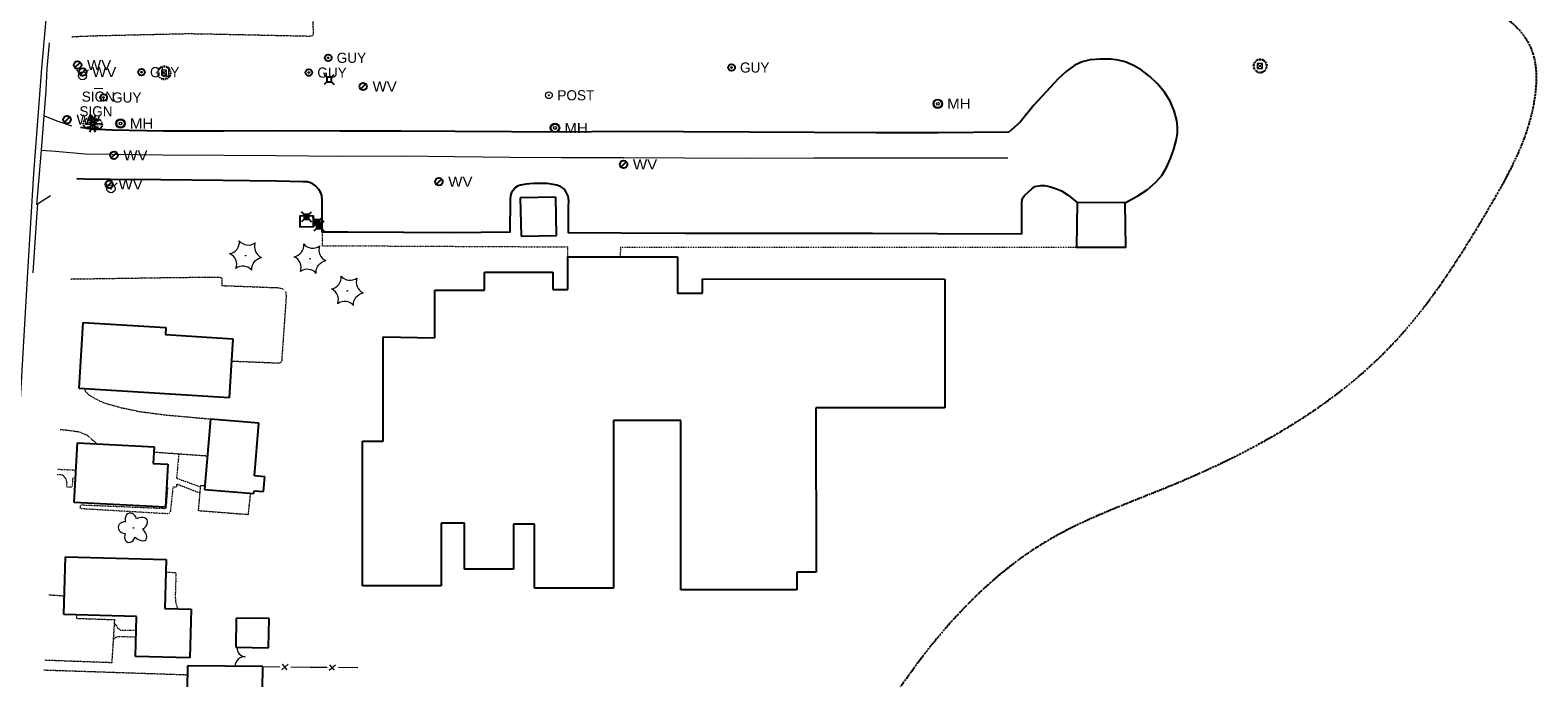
# Model space of a CAD drawing. Extents: x 386588 to 390135, y 96998 to 113606.
# Tile 34 of 93: x 387888 to 388602, y 99596 to 99903. Entities that reach past the tile are written whole.
import ezdxf
from ezdxf.enums import TextEntityAlignment as Align

# ---------------------------------------------------------------- set-up
doc = ezdxf.new("R2010")
doc.units = 0
doc.header["$MEASUREMENT"] = 0
for name, pattern in [('Echnl', [0.4, 0.145, -0.02, 0.01, -0.02, 0.01, -0.02, 0.01, -0.02, 0.145]), ('Wisdot1', [0.0625, 0.03125, -0.03125]), ('Wisdot2', [0.125, 0.0625, -0.0625]), ('Wisdot3', [0.1875, 0.125, -0.0625]), ('Wisdot5', [0.1, 0.05, -0.05])]:
    doc.linetypes.add(name, pattern=pattern)
for name, color, linetype, lineweight in [('E_BLD', 241, 'Continuous', 25), ('E_DWY', 2, 'Wisdot3', 15), ('E_LAND_Vegetation', 3, 'Continuous', 15), ('E_LTG', 21, 'Continuous', 25), ('E_LTG_Footing', 2, 'Wisdot1', 30), ('E_MISCPROP', 30, 'Continuous', 15), ('E_MISCPROP_Railing', 30, 'Continuous', 15), ('E_PATH_Sidewalk', 2, 'Wisdot5', 15), ('E_RDWY_AsphConc', 200, 'Continuous', 25), ('E_SGN', 21, 'Continuous', 15), ('E_UTL_AG_Bold', 30, 'Continuous', 25), ('E_UTL_E', 1, 'Continuous', 15), ('E_UTL_EGuyWire', 200, 'Continuous', 25), ('E_UTL_MH', 30, 'Continuous', 15), ('E_UTL_W', 5, 'Continuous', 25), ('E_UTL_WHydrant', 4, 'Continuous', 15), ('E_WTR_Edge', 4, 'Echnl', 25), ('P_EC_Misc', 4, 'Wisdot2', 25)]:
    doc.layers.add(name, color=color, linetype=linetype, lineweight=lineweight)
doc.layers.add('P2S1_Complete', color=7, linetype='Continuous', lineweight=15, transparency=0.9)
doc.styles.add('Style-dot_font5', font='dot_font5.shx')

# ---------------------------------------------------------------- blocks, each defined once
blk = doc.blocks.new('HYD')
at = {"layer": 'E_UTL_WHydrant'}
for p, q in [((-3.8, 3.8), (-8.3, 8.3)), ((3.8, 3.8), (8.3, 8.3))]:
    blk.add_line(p, q, dxfattribs=at)
for radius in [5.48, 0.42]:
    blk.add_circle((0, 0), radius, dxfattribs=at)
blk = doc.blocks.new('MH')
at = {"layer": 'E_UTL_MH'}
for radius in [5, 4, 1.5]:
    blk.add_circle((0, 0), radius, dxfattribs=at)
at = {"layer": 'E_UTL_MH', "style": 'Style-dot_font5', "width": 1.111111}
blk.add_text('MH', height=10.8, dxfattribs=at).set_placement((10, 0), align=Align.MIDDLE_LEFT)
blk = doc.blocks.new('CTRE')
at = {"layer": 'E_LAND_Vegetation'}
blk.add_circle((0, 0), 0.223, dxfattribs=at)
for centre, start, end in [((-12, 9), 280.2067, 5.9716), ((-13.8, -5.9), 340.2113, 65.9762), ((1.8, 14.9), 220.2113, 305.9762), ((13.8, 5.9), 160.2113, 245.9762), ((-1.8, -14.9), 40.2113, 125.9762)]:
    blk.add_arc(centre, 7.87, start, end, dxfattribs=at)
at = {"layer": 'E_LAND_Vegetation', "extrusion": (0, 0, -1)}
blk.add_arc((-12, -9), 7.87, 354.0728, 79.7489, dxfattribs=at)
blk = doc.blocks.new('DTRE')
at = {"layer": 'E_LAND_Vegetation'}
blk.add_circle((-0.2, 0), 0.183, dxfattribs=at)
for centre, major_axis, ratio in [((-1.9, 5.3), (1.36, -4.98), 0.782863), ((-5.9, 0.2), (4.93, -0.12), 0.832022), ((4.1, 2.7), (-5.27, -2.93), 0.691916), ((-2.5, -5.2), (1.8, 4.86), 0.716896), ((3.5, -3.7), (-5.01, 4.58), 0.560249)]:
    blk.add_ellipse(centre, major_axis=major_axis, ratio=ratio, start_param=1.570796, end_param=4.712389, dxfattribs=at)
blk = doc.blocks.new('WV')
at = {"layer": 'E_UTL_W'}
blk.add_line((-2.8, -2.8), (2.8, 2.8), dxfattribs=at)
blk.add_circle((0, 0), 4, dxfattribs=at)
at = {"layer": 'E_UTL_W', "style": 'Style-dot_font5', "width": 1.111111}
blk.add_text('WV', height=10.8, dxfattribs=at).set_placement((10, 0), align=Align.MIDDLE_LEFT)
blk = doc.blocks.new('SIGN')
at = {"layer": 'E_SGN', "lineweight": 13, "style": 'Style-dot_font5'}
blk.add_text('SIGN', height=12, dxfattribs=at).set_placement((0, 0), align=Align.MIDDLE_CENTER)
blk = doc.blocks.new('GUY')
at = {"layer": 'E_UTL_EGuyWire'}
for radius in [4, 0.5]:
    blk.add_circle((0, 0), radius, dxfattribs=at)
at = {"layer": 'E_UTL_EGuyWire', "style": 'Style-dot_font5'}
blk.add_text('GUY', height=12, dxfattribs=at).set_placement((10, 0), align=Align.MIDDLE_LEFT)
blk = doc.blocks.new('LPOL')
at = {"layer": 'E_LTG'}
for p, q in [((-4, 0), (-1.5, 0)), ((-0.8, 1.3), (-2, 3.5)), ((0.8, 1.3), (2, 3.5)), ((1.5, 0), (4, 0)), ((-2, -3.5), (-0.8, -1.3)), ((2, -3.5), (0.8, -1.3))]:
    blk.add_line(p, q, dxfattribs=at)
for radius in [1.5, 1.5, 1.5, 0.125]:
    blk.add_circle((0, 0), radius, dxfattribs=at)
blk = doc.blocks.new('TWR')
at = {"layer": 'E_MISCPROP'}
for p, q in [((-12.5, 12.5), (12.5, -12.5)), ((-12.5, -12.5), (12.5, 12.5))]:
    blk.add_line(p, q, dxfattribs=at)
at = {"layer": 'E_MISCPROP', "flags": 128}
blk.add_lwpolyline([(-12.5, -12.5), (12.5, -12.5), (12.5, 12.5), (-12.5, 12.5)], close=True, dxfattribs=at)
blk = doc.blocks.new('*U551', base_point=(387951.63, 99880.53, 1608.35))
at = {"layer": 'E_MISCPROP', "xscale": 0.096, "yscale": 0.096, "zscale": 0.096}
blk.add_blockref('TWR', (387951.63, 99880.53, 1608.35), dxfattribs=at)
blk = doc.blocks.new('*U550', base_point=(387940.96, 99883.27, 1607.27))
at = {"layer": 'E_UTL_EGuyWire', "xscale": 0.2, "yscale": 0.2, "zscale": 0.2}
blk.add_blockref('GUY', (387940.96, 99883.27, 1607.27), dxfattribs=at)
blk = doc.blocks.new('*U552', base_point=(387923, 99871.3, 1606.08))
at = {"layer": 'E_UTL_EGuyWire', "xscale": 0.2, "yscale": 0.2, "zscale": 0.2}
blk.add_blockref('GUY', (387923, 99871.3, 1606.08), dxfattribs=at)
blk = doc.blocks.new('*U554', base_point=(387905.69, 99860.81, 1605.14))
at = {"layer": 'E_UTL_W', "xscale": 0.2222222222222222, "yscale": 0.2222222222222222, "zscale": 0.2222222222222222}
blk.add_blockref('WV', (387905.69, 99860.81, 1605.14), dxfattribs=at)
blk = doc.blocks.new('PED')
at = {"layer": 'E_UTL_AG_Bold'}
for p, q in [((-2.5, 2.5), (-5.3, 5.3)), ((2.5, 2.5), (5.3, 5.3)), ((-2.5, -2.5), (-5.3, -5.3)), ((2.5, -2.5), (5.3, -5.3))]:
    blk.add_line(p, q, dxfattribs=at)
at = {"layer": 'E_UTL_AG_Bold', "flags": 128}
blk.add_lwpolyline([(-2.5, -2.5), (2.5, -2.5), (2.5, 2.5), (-2.5, 2.5)], close=True, dxfattribs=at)
blk = doc.blocks.new('*U558', base_point=(388029.82, 99879.85, 1608.07))
at = {"layer": 'E_UTL_AG_Bold', "xscale": 0.2251829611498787, "yscale": 0.2251829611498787, "zscale": 0.2251829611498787}
blk.add_blockref('PED', (388029.82, 99879.85, 1608.07), dxfattribs=at)
blk = doc.blocks.new('*U561', base_point=(388029.38, 99890.07, 1607.4))
at = {"layer": 'E_UTL_EGuyWire', "xscale": 0.2, "yscale": 0.2, "zscale": 0.2}
blk.add_blockref('GUY', (388029.38, 99890.07, 1607.4), dxfattribs=at)
blk = doc.blocks.new('*U560', base_point=(388020.2, 99883.08, 1607.25))
at = {"layer": 'E_UTL_EGuyWire', "xscale": 0.2, "yscale": 0.2, "zscale": 0.2}
blk.add_blockref('GUY', (388020.2, 99883.08, 1607.25), dxfattribs=at)
blk = doc.blocks.new('*U557', base_point=(388024.98, 99810.43, 1606.93))
at = {"layer": 'E_UTL_E', "xscale": 0.2251829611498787, "yscale": 0.2251829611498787, "zscale": 0.2251829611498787}
blk.add_blockref('PED', (388024.98, 99810.43, 1606.93), dxfattribs=at)
blk = doc.blocks.new('*U555', base_point=(388019.03, 99814.68, 1608.34))
at = {"layer": 'E_UTL_E', "xscale": 0.2251829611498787, "yscale": 0.2251829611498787, "zscale": 0.2251829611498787}
blk.add_blockref('PED', (388019.03, 99814.68, 1608.34), dxfattribs=at)
blk = doc.blocks.new('*U556', base_point=(388024.24, 99812.18, 1608.89))
at = {"layer": 'E_UTL_AG_Bold', "xscale": 0.2251829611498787, "yscale": 0.2251829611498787, "zscale": 0.2251829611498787}
blk.add_blockref('PED', (388024.24, 99812.18, 1608.89), dxfattribs=at)
blk = doc.blocks.new('*U564', base_point=(388024.98, 99810.43, 1606.93))
at = {"layer": 'E_UTL_E', "xscale": 0.2251829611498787, "yscale": 0.2251829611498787, "zscale": 0.2251829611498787}
blk.add_blockref('PED', (388024.98, 99810.43, 1606.93), dxfattribs=at)
blk = doc.blocks.new('*U562', base_point=(388019.03, 99814.68, 1608.34))
at = {"layer": 'E_UTL_E', "xscale": 0.2251829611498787, "yscale": 0.2251829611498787, "zscale": 0.2251829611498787}
blk.add_blockref('PED', (388019.03, 99814.68, 1608.34), dxfattribs=at)
blk = doc.blocks.new('*U563', base_point=(388024.24, 99812.18, 1608.89))
at = {"layer": 'E_UTL_AG_Bold', "xscale": 0.2251829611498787, "yscale": 0.2251829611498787, "zscale": 0.2251829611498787}
blk.add_blockref('PED', (388024.24, 99812.18, 1608.89), dxfattribs=at)
blk = doc.blocks.new('POST')
at = {"layer": 'E_MISCPROP'}
for radius in [4, 0.5]:
    blk.add_circle((0, 0), radius, dxfattribs=at)
at = {"layer": 'E_MISCPROP', "style": 'Style-dot_font5'}
blk.add_text('POST', height=12, dxfattribs=at).set_placement((10, 0), align=Align.MIDDLE_LEFT)
blk = doc.blocks.new('*U565', base_point=(388133.86, 99872.33, 1608.54))
at = {"layer": 'E_MISCPROP', "xscale": 0.1999999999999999, "yscale": 0.1999999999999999, "zscale": 0.1999999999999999}
blk.add_blockref('POST', (388133.86, 99872.33, 1608.54), dxfattribs=at)
blk = doc.blocks.new('*U566', base_point=(388468.79, 99886.13, 1605.19))
at = {"layer": 'E_MISCPROP', "xscale": 0.096, "yscale": 0.096, "zscale": 0.096}
blk.add_blockref('TWR', (388468.79, 99886.13, 1605.19), dxfattribs=at)

msp = doc.modelspace()

# ---------------------------------------------------------------- linework, layer by layer
at = {"layer": 'E_BLD'}
for p, q in [((388137.1, 99824.1), (388120.3, 99823.79)), ((388120.3, 99823.79), (388120.64, 99805.61)), ((388120.3, 99823.79), (388120.3, 99823.79)), ((388137.44, 99805.93), (388137.1, 99824.1)), ((388120.64, 99805.61), (388137.44, 99805.93)), ((388120.64, 99805.61), (388120.64, 99805.61)), ((388137.44, 99805.93), (388137.44, 99805.93)), ((388142.82, 99780.33), (388142.82, 99795.85)), ((388142.82, 99795.85), (388194.75, 99795.85)), ((388194.75, 99795.85), (388194.75, 99778.64)), ((388103.3, 99780.05), (388103.3, 99788.52)), ((388103.3, 99788.52), (388135.76, 99788.52)), ((388135.76, 99788.52), (388135.76, 99780.33)), ((388079.87, 99757.48), (388079.87, 99780.05)), ((388079.87, 99780.05), (388103.3, 99780.05)), ((388135.76, 99780.33), (388142.82, 99780.33)), ((388206.61, 99778.64), (388206.61, 99785.41)), ((388206.61, 99785.41), (388321.28, 99785.33)), ((388321.28, 99785.33), (388321.28, 99724.36)), ((388194.75, 99778.64), (388206.61, 99778.64)), ((387911.37, 99733.48), (387913.3, 99764.74)), ((387913.3, 99764.74), (387913.3, 99764.74)), ((387913.3, 99764.74), (387952.49, 99762.32)), ((387952.49, 99762.32), (387952.29, 99759.05)), ((387952.29, 99759.05), (387984.18, 99757.08)), ((387952.49, 99762.32), (387952.49, 99762.32)), ((388055.45, 99758.01), (388079.87, 99757.48)), ((388055.45, 99708.51), (388055.45, 99758.01)), ((387984.18, 99757.08), (387982.45, 99729.09)), ((387984.18, 99757.08), (387984.18, 99757.08)), ((387982.45, 99729.09), (387911.37, 99733.48)), ((387982.45, 99729.09), (387982.45, 99729.09)), ((388321.28, 99724.36), (388260.28, 99724.36)), ((388260.28, 99724.36), (388260.34, 99646.56)), ((387973.54, 99718.95), (387970.78, 99685.73)), ((387973.54, 99718.95), (387973.54, 99718.95)), ((387996.58, 99717.04), (387973.54, 99718.95)), ((387994.51, 99692.06), (387996.58, 99717.04)), ((387996.58, 99717.04), (387996.58, 99717.04)), ((388196.38, 99718.41), (388164.4, 99718.41)), ((388164.4, 99718.41), (388164.4, 99638.92)), ((388196.38, 99638.08), (388196.38, 99718.41)), ((388045.54, 99640.06), (388045.54, 99708.51)), ((388045.54, 99708.51), (388055.45, 99708.51)), ((387909.12, 99679.51), (387910.61, 99707.78)), ((387910.61, 99707.78), (387946.96, 99705.87)), ((387910.61, 99707.78), (387910.61, 99707.78)), ((387946.96, 99705.87), (387946.54, 99697.97)), ((387946.96, 99705.87), (387946.96, 99705.87)), ((387946.54, 99697.97), (387946.54, 99697.97)), ((387946.54, 99697.97), (387953.41, 99697.61)), ((387953.41, 99697.61), (387952.34, 99677.25)), ((387953.41, 99697.61), (387953.41, 99697.61)), ((387999.35, 99691.66), (387994.51, 99692.06)), ((387994.51, 99692.06), (387994.51, 99692.06)), ((387998.77, 99684.7), (387999.35, 99691.66)), ((387999.35, 99691.66), (387999.35, 99691.66)), ((387952.34, 99677.25), (387909.12, 99679.51)), ((387909.12, 99679.51), (387909.12, 99679.51)), ((387970.78, 99685.73), (387970.78, 99685.73)), ((387970.78, 99685.73), (387994.14, 99683.79)), ((387994.14, 99683.79), (387994.24, 99685.08)), ((387994.14, 99683.79), (387994.14, 99683.79)), ((387994.24, 99685.08), (387994.24, 99685.08)), ((387994.24, 99685.08), (387998.77, 99684.7)), ((388093.94, 99669.76), (388082.9, 99669.76)), ((388082.9, 99669.76), (388082.9, 99640.06)), ((388093.94, 99647.98), (388093.94, 99669.76)), ((388127.05, 99669.19), (388117.14, 99669.19)), ((388117.14, 99669.19), (388117.14, 99647.98)), ((388127.05, 99638.92), (388127.05, 99669.19)), ((387904.23, 99626.49), (387904.94, 99653.71)), ((387904.94, 99653.71), (387904.94, 99653.71)), ((387904.94, 99653.71), (387952.6, 99652.47)), ((387952.6, 99652.47), (387952, 99629.36)), ((387952.6, 99652.47), (387952.6, 99652.47)), ((388117.14, 99647.98), (388093.94, 99647.98)), ((388260.34, 99646.56), (388251.29, 99646.56)), ((388251.29, 99646.56), (388251.29, 99638.08)), ((388082.9, 99640.06), (388045.54, 99640.06)), ((388164.4, 99638.92), (388127.05, 99638.92)), ((388251.29, 99638.08), (388196.38, 99638.08)), ((387952, 99629.36), (387952, 99629.36)), ((387952, 99629.36), (387964.39, 99629.03)), ((387904.23, 99626.49), (387904.23, 99626.49)), ((387938.62, 99625.59), (387904.23, 99626.49)), ((387938.13, 99606.54), (387938.62, 99625.59)), ((387938.62, 99625.59), (387938.62, 99625.59)), ((387964.39, 99629.03), (387963.78, 99605.88)), ((387985.79, 99624.79), (387985.56, 99610.94)), ((388001.33, 99624.54), (387985.79, 99624.79)), ((388001.11, 99610.69), (388001.33, 99624.54)), ((388001.33, 99624.54), (388001.33, 99624.54)), ((387985.56, 99610.94), (387985.56, 99610.94)), ((387985.56, 99610.94), (388001.11, 99610.69)), ((388001.11, 99610.69), (388001.11, 99610.69)), ((387963.78, 99605.88), (387938.13, 99606.54)), ((387962.72, 99602.24), (387962.41, 99576.58)), ((387998.36, 99601.81), (387962.72, 99602.24)), ((387963.78, 99605.88), (387963.78, 99605.88)), ((387997.41, 99521.85), (387998.36, 99601.81)), ((387998.36, 99601.81), (387998.36, 99601.81))]:
    msp.add_line(p, q, dxfattribs=at)
at = {"layer": 'E_DWY', "flags": 128}
for points in [[(387908.01, 99899.99), (387908.9, 99900.15), (387920.01, 99900.56), (387935.8, 99900.92), (387948.1, 99901.21), (387962.78, 99901.54), (387973.27, 99901.38), (388020.52, 99900.36), (388022.06, 99900.64), (388022.38, 99901.26), (388021.56, 99928.75), (388020.96, 99932.41), (388012.81, 99953.42), (388007.66, 99953.99)], [(387907.25, 99785.33), (387954.63, 99786.03), (387977.62, 99786.28), (387978.52, 99786.06), (387978.99, 99785.59), (387978.91, 99782.24), (388005.87, 99781.21), (388008.1, 99780.6), (388009.21, 99779.53), (388009.43, 99776.93), (388007.31, 99746.53), (388006.73, 99745.68), (388006.1, 99745.41), (387983.51, 99746.35)], [(387913.93, 99733.32), (387914.36, 99732.12), (387915.25, 99731.1), (387916.95, 99729.86), (387918.86, 99728.78), (387922.74, 99726.85), (387931.02, 99724.48), (387940.44, 99722.5), (387952.8, 99720.92), (387975.18, 99718.93), (387975.17, 99718.81)], [(387902.41, 99714.07), (387904.38, 99713.95), (387911.15, 99713.06), (387915.07, 99711.5), (387919.84, 99707.29)], [(387972.09, 99701.46), (387946.82, 99703.27)], [(387970.92, 99687.33), (387968.85, 99687.52), (387967.8, 99675.71), (387991.55, 99673.84), (387992.62, 99683.92)], [(387897.1, 99635.8), (387904.46, 99635.32)], [(387910.28, 99626.33), (387910.18, 99624.65), (387928.14, 99624.04), (387926.86, 99603.61), (387894.99, 99604.8)], [(387894.68, 99600.22), (387962.67, 99597.95)]]:
    msp.add_lwpolyline(points, dxfattribs=at)
at = {"layer": 'E_LAND_Vegetation'}
for centre, start, end in [((387990.59, 99610.79), 178.24448, 263.58226), ((387989.6, 99602.03), 83.59759, 180.74532)]:
    msp.add_arc(centre, 4.41, start, end, dxfattribs=at)
at = {"layer": 'E_LTG_Footing'}
for points in [[(388472.72, 99883.86, 1605.23), (388473.58, 99885.1, 1605.24), (388473.76, 99886.59, 1605.25), (388473.22, 99888, 1605.26), (388473.22, 99888, 1605.26), (388472.09, 99888.99, 1605.22), (388470.64, 99889.34, 1605.19), (388469.19, 99888.99, 1605.15), (388469.19, 99888.99, 1605.15), (388468.07, 99887.99, 1605.16), (388467.53, 99886.59, 1605.17), (388467.71, 99885.1, 1605.18), (388468.56, 99883.87, 1605.2), (388469.89, 99883.17, 1605.21), (388471.39, 99883.16, 1605.22), (388472.72, 99883.86, 1605.23), (388472.72, 99883.86, 1605.23)], [(387953.37, 99880.38, 1608.04), (387954.41, 99881.52, 1608.1), (387954.76, 99883.02, 1608.17), (387954.35, 99884.5, 1608.24), (387954.35, 99884.5, 1608.24), (387953.3, 99885.58, 1608.23), (387951.86, 99886.03, 1608.22), (387950.37, 99885.74, 1608.21), (387950.37, 99885.74, 1608.21), (387949.26, 99884.85, 1608.19), (387948.66, 99883.55, 1608.16), (387948.72, 99882.12, 1608.14), (387949.42, 99880.87, 1608.11), (387950.61, 99880.07, 1608.09), (387952.03, 99879.89, 1608.06), (387953.37, 99880.38, 1608.04), (387953.37, 99880.38, 1608.04)]]:
    msp.add_polyline3d(points, close=True, dxfattribs=at)
at = {"layer": 'E_MISCPROP_Railing'}
for p, q in [((388007.32, 99600.32), (388010.35, 99602.91)), ((388007.49, 99602.93), (388009.72, 99600.35)), ((388029.82, 99600.1), (388032.85, 99602.68)), ((388029.98, 99602.71), (388032.22, 99600.13))]:
    msp.add_line(p, q, dxfattribs=at)
at = {"layer": 'E_MISCPROP_Railing', "flags": 128}
for points in [[(387998.36, 99601.81), (388006.4, 99601.73)], [(388011.71, 99601.68), (388020.86, 99601.59)], [(388020.86, 99601.59), (388028.9, 99601.51)], [(388034.21, 99601.46), (388043.35, 99601.37)]]:
    msp.add_lwpolyline(points, dxfattribs=at)
at = {"layer": 'E_PATH_Sidewalk'}
for p, q in [((388026.53, 99807.49), (388026.48, 99801.12)), ((388026.48, 99801.12), (388142.81, 99800.53)), ((388142.82, 99795.85), (388142.81, 99800.53))]:
    msp.add_line(p, q, dxfattribs=at)
at = {"layer": 'E_PATH_Sidewalk', "ltscale": 8}
for q in [(388167.61, 99795.85), (388383.61, 99800.42, 1605.09)]:
    msp.add_line((388167.72, 99800.4), q, dxfattribs=at)
at = {"layer": 'E_PATH_Sidewalk', "flags": 128}
for points in [[(387958.58, 99702.43), (387957.55, 99691.01), (387968.8, 99686.94)], [(387901.14, 99695.28), (387909.93, 99694.84)], [(387909.73, 99690.98), (387908.4, 99691.04), (387908.03, 99686.72), (387905.55, 99686.8), (387905.7, 99688.49), (387905.41, 99690.21), (387904.65, 99691.46), (387903.61, 99692.47), (387902.81, 99692.54), (387900.95, 99692.62)], [(387968.53, 99683.96), (387957.49, 99688.24), (387957.46, 99686.85), (387955.79, 99686.78), (387954.64, 99675.33), (387954.13, 99674.48), (387953.43, 99674.13), (387911.94, 99676.56), (387912.15, 99678.4), (387951.98, 99676.71), (387952.48, 99676.82), (387952.73, 99677.28), (387953.41, 99686.51), (387952.83, 99686.59)], [(387952.44, 99646.47), (387957.28, 99646.42), (387956.91, 99635.17), (387957.08, 99632.35), (387957.78, 99630), (387958.15, 99629.2)], [(387928.06, 99622.75), (387929.54, 99620.28), (387930.57, 99619.28), (387931.47, 99618.99), (387938.45, 99618.98)], [(387927.56, 99614.74), (387928.9, 99615.79), (387929.9, 99616.02), (387938.37, 99615.93)]]:
    msp.add_lwpolyline(points, dxfattribs=at)
at = {"layer": 'E_RDWY_AsphConc'}
msp.add_line((388357, 99859.61, 1605.79), (388351.56, 99854.83, 1607.33), dxfattribs=at)
at = {"layer": 'E_RDWY_AsphConc', "flags": 128}
for points in [[(388351.56, 99854.83), (388318.1, 99854.53), (388288.67, 99854.62), (388259.4, 99854.77), (388228.89, 99854.86), (388197.55, 99854.97), (388168.51, 99855.11), (388139.7, 99854.91), (388116.06, 99855.03), (388089.47, 99855.15), (388063.9, 99855.37), (388035.13, 99855.41), (388005.65, 99855.48), (387979.85, 99855.4), (387951.29, 99855.37), (387927.07, 99855.81), (387917.72, 99856.26), (387912.12, 99857.13)], [(388357.74, 99806.61), (388317.8, 99806.73), (388287.13, 99806.81), (388259.91, 99806.91), (388227.79, 99806.91), (388198.19, 99806.94), (388168.07, 99807.09), (388143.11, 99807.24), (388143.2, 99819.75), (388143.36, 99822.38), (388143.36, 99822.38), (388142.92, 99824.53), (388142.92, 99824.53), (388141.91, 99826.79), (388141.91, 99826.79), (388141.17, 99827.83), (388141.17, 99827.83), (388140.34, 99828.54), (388139.39, 99829.07), (388139.39, 99829.07), (388137.68, 99829.7), (388135.9, 99830.11), (388135.9, 99830.11), (388133.03, 99830.49), (388130.14, 99830.62), (388130.14, 99830.62), (388126.63, 99830.52), (388123.13, 99830.18), (388123.13, 99830.18), (388120.4, 99829.73), (388120.4, 99829.73), (388119.27, 99829.43), (388119.27, 99829.43), (388118.01, 99828.63), (388118.01, 99828.63), (388116.21, 99826.34), (388116.21, 99826.34), (388115.62, 99824.87), (388115.62, 99824.87), (388115.48, 99822.78), (388115.48, 99822.78), (388115.41, 99807.47), (388088.28, 99807.27), (388064.99, 99807.29), (388038.6, 99807.48), (388026.53, 99807.49), (388026.45, 99822.78), (388026.3, 99824.87), (388026.3, 99824.87), (388025.77, 99826.38), (388025.77, 99826.38), (388024.86, 99827.76), (388024.86, 99827.76), (388023.34, 99829.44), (388023.34, 99829.44), (388022.25, 99830.28), (388021, 99830.87), (388021, 99830.87), (388019.31, 99831.28), (388017.57, 99831.38), (388017.57, 99831.38), (388004.84, 99831.7), (387979.52, 99831.99), (387950.05, 99832.28), (387926.12, 99832.43), (387913.99, 99832.6), (387910.53, 99832.71), (387910.53, 99832.71), (387910.46, 99832.69)]]:
    msp.add_lwpolyline(points, dxfattribs=at)
at = {"layer": 'E_RDWY_AsphConc'}
for points in [[(388406.77, 99821.37, 1604.65), (388412.72, 99824.67, 1604.74), (388417.19, 99827.63, 1604.76), (388421.23, 99831.14, 1604.79), (388421.23, 99831.14, 1604.79), (388424.03, 99834.41, 1604.81), (388426.26, 99838.08, 1604.83), (388426.26, 99838.08, 1604.83), (388428.2, 99842.41, 1604.93), (388429.78, 99846.88, 1605.02), (388430.98, 99851.47, 1605.12), (388430.98, 99851.47, 1605.12), (388431.42, 99854.41, 1605.18), (388431.47, 99857.39, 1605.24), (388431.12, 99860.34, 1605.3), (388431.12, 99860.34, 1605.3), (388429.89, 99865.02, 1605.33), (388427.97, 99869.47, 1605.37), (388427.97, 99869.47, 1605.37), (388425.32, 99873.8, 1605.4), (388422.08, 99877.7, 1605.44), (388422.08, 99877.7, 1605.44), (388418.33, 99881.23, 1605.44), (388414.23, 99884.35, 1605.45), (388414.23, 99884.35, 1605.45), (388410.6, 99886.47, 1605.45), (388406.73, 99888.11, 1605.46), (388406.73, 99888.11, 1605.46), (388403.39, 99889.01, 1605.49), (388399.97, 99889.45, 1605.52), (388399.97, 99889.45, 1605.52), (388395, 99889.5, 1605.57), (388390.06, 99889.07, 1605.62), (388390.06, 99889.07, 1605.62), (388386.32, 99888.17, 1605.66), (388382.83, 99886.55, 1605.71), (388382.83, 99886.55, 1605.71), (388378.69, 99883.64, 1605.78), (388375.03, 99880.15, 1605.84), (388375.03, 99880.15, 1605.84), (388363.52, 99867.6, 1605.8), (388357, 99859.61, 1605.79)], [(388357.74, 99806.61, 1605.62), (388357.82, 99821.95, 1605.64), (388358.16, 99823.62, 1605.6), (388358.16, 99823.62, 1605.6), (388359.14, 99825.06, 1605.64), (388359.14, 99825.06, 1605.64), (388362.45, 99828.06, 1605.44), (388363.97, 99829.18, 1605.39), (388366.83, 99829.67, 1605.4), (388366.83, 99829.67, 1605.4), (388368.5, 99829.6, 1605.4), (388368.5, 99829.6, 1605.4), (388370.88, 99829.07, 1605.4), (388370.88, 99829.07, 1605.4), (388374.16, 99828.08, 1605.4), (388374.16, 99828.08, 1605.4), (388376.53, 99827.03, 1605.42), (388376.53, 99827.03, 1605.42), (388379.7, 99824.97, 1605.44), (388379.7, 99824.97, 1605.44), (388383.91, 99821.53, 1605.24)]]:
    msp.add_polyline3d(points, dxfattribs=at)
for points in [[(388022.34, 99815.17, 1608.26), (388015.91, 99815.05, 1608.27), (388015.98, 99810.11, 1608.25), (388022.41, 99810.27, 1608.28)], [(388022.34, 99815.17, 1608.26), (388015.91, 99815.05, 1608.27), (388015.98, 99810.11, 1608.25), (388022.41, 99810.27, 1608.28)], [(388383.91, 99821.53, 1605.24), (388383.61, 99800.42, 1605.09), (388406.96, 99800.34, 1604.63), (388406.77, 99821.37, 1604.65)]]:
    msp.add_polyline3d(points, close=True, dxfattribs=at)
at = {"layer": 'E_SGN'}
msp.add_line((387922.56, 99875.42), (387918.59, 99875.58), dxfattribs=at)
at = {"layer": 'E_SGN', "flags": 128}
msp.add_lwpolyline([(387921.81, 99858.24), (387914.45, 99858.5), (387914.52, 99859.27), (387921.84, 99858.92)], close=True, dxfattribs=at)
at = {"layer": 'E_WTR_Edge', "ltscale": 5}
msp.add_open_spline([(388460.09, 99963.41, 0.11), (388460.76, 99963.09, 0.07), (388473.6, 99957.09, -0.67), (388503.87, 99949.46, 0.36), (388526.28, 99931.34, -0.38), (388602.22, 99912.44, 0.05), (388601.94, 99859.26, -0.02), (388575.32, 99811.71, 0.01), (388529.32, 99738.53, 0), (388448.56, 99692.79, 0), (388350.87, 99659.58, 0), (388286.93, 99579.89, 0), (388255.3, 99513.23, 0), (388240.19, 99481.37)], degree=3, knots=[1596.699315, 1596.699315, 1596.699315, 1596.699315, 1599.146768, 1643.175399, 1687.20403, 1748.054282, 1778.14499, 1833.330737, 1911.005394, 2033.950326, 2101.520885, 2217.812109, 2324.231231, 2324.231231, 2324.231231, 2324.231231], dxfattribs=at)
at = {"layer": 'P2S1_Complete', "flags": 128}
for points in [[(387902.11, 99984.26), (387897.43, 99927.91), (387893.66, 99885.2), (387889.8, 99835.25), (387886.93, 99788.54), (387882.47, 99711.83), (387879.56, 99659.5), (387877.86, 99628.12), (387876.56, 99606), (387874.16, 99565.33)], [(387897.23, 99897.16), (387896.16, 99885), (387895.71, 99874.65)], [(387895.71, 99874.51), (387894.73, 99862.52)], [(387907.91, 99857.78), (387901.47, 99859.88), (387894.73, 99862.52), (387893.46, 99846.37), (387900.22, 99845.91), (387914.21, 99844.65), (387927.03, 99844.41), (387950.92, 99844.18), (387980.05, 99843.93), (388004.75, 99843.84), (388035.5, 99843.55), (388063.78, 99843.62), (388089.18, 99843.31), (388115.65, 99842.98), (388139.78, 99842.91), (388169.34, 99842.79), (388198.06, 99842.63), (388227.78, 99842.55), (388259.35, 99842.68), (388287.17, 99842.69), (388317.42, 99842.64), (388351.12, 99842.63)], [(387893.46, 99846.37), (387891.61, 99824.04), (387891.15, 99820.62), (387891.77, 99820.8)], [(387897.86, 99824.69), (387891.77, 99820.8), (387891.3, 99814.44)], [(387891.3, 99814.44), (387889.43, 99788.4), (387889.42, 99788.22)]]:
    msp.add_lwpolyline(points, dxfattribs=at)
at = {"layer": 'P_EC_Misc', "flags": 128}
msp.add_lwpolyline([(387920.61, 99856.24), (387921.57, 99856.69), (387922.24, 99857.51), (387922.49, 99858.55), (387922.49, 99858.55), (387922.16, 99859.79), (387921.23, 99860.67), (387919.98, 99860.96), (387919.98, 99860.96), (387915.86, 99861.37), (387914.68, 99861.19), (387913.73, 99860.45), (387913.27, 99859.35), (387913.27, 99859.35), (387913.4, 99858.11), (387914.16, 99857.12), (387915.32, 99856.65), (387915.32, 99856.65), (387919.54, 99856.25)], close=True, dxfattribs=at)

# ---------------------------------------------------------------- block references
at = {"layer": 'E_LAND_Vegetation'}
for name, p, xscale, yscale, zscale in [('CTRE', (387990.23, 99796.42), 0.7108526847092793, 0.7108526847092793, 0.7108526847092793), ('CTRE', (388020.73, 99794.95), 0.7108526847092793, 0.7108526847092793, 0.7108526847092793), ('CTRE', (388038.4, 99779.71), 0.7108526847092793, 0.7108526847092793, 0.7108526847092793), ('DTRE', (387937.27, 99667.5), 0.6769248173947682, 0.6769248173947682, 0.6769248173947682)]:
    msp.add_blockref(name, p, dxfattribs=dict(at, xscale=xscale, yscale=yscale, zscale=zscale))
at = {"layer": 'E_LTG', "xscale": 0.692840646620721, "yscale": 0.692840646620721, "zscale": 0.692840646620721}
for p in [(387917.83, 99857.3), (387917.94, 99860.55)]:
    msp.add_blockref('LPOL', p, dxfattribs=at)
at = {"layer": 'E_MISCPROP'}
for name, p in [('*U566', (388470.47, 99886.18, 1605.19)), ('*U551', (387951.58, 99883.04, 1608.35))]:
    msp.add_blockref(name, p, dxfattribs=at)
at = {"layer": 'E_MISCPROP', "xscale": 2, "yscale": 2, "zscale": 2}
msp.add_blockref('*U565', (388133.86, 99872.33, 1608.54), dxfattribs=at)
at = {"layer": 'E_SGN', "xscale": 0.3999999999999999, "yscale": 0.3999999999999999, "zscale": 0.3999999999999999}
for p in [(387920.51, 99871.69), (387919.39, 99864.73)]:
    msp.add_blockref('SIGN', p, dxfattribs=at)
at = {"layer": 'E_UTL_AG_Bold', "xscale": 2, "yscale": 2, "zscale": 2}
for name, p in [('*U558', (388029.82, 99879.85, 1608.07)), ('*U556', (388024.28, 99812.17, 3217.77))]:
    msp.add_blockref(name, p, dxfattribs=at)
at = {"layer": 'E_UTL_AG_Bold'}
msp.add_blockref('*U563', (388024.24, 99812.18, 1608.89), dxfattribs=at)
at = {"layer": 'E_UTL_E', "xscale": 2, "yscale": 2, "zscale": 2}
for name, p in [('*U555', (388019.04, 99814.73, 1608.41)), ('*U557', (388025, 99810.45, 3213.87))]:
    msp.add_blockref(name, p, dxfattribs=at)
at = {"layer": 'E_UTL_E'}
for name, p in [('*U562', (388019.03, 99814.68, 1608.34)), ('*U564', (388024.98, 99810.43, 1606.93))]:
    msp.add_blockref(name, p, dxfattribs=at)
at = {"layer": 'E_UTL_EGuyWire'}
for name, p, xscale, yscale, zscale in [('*U561', (388029.38, 99890.07, 1607.4), 2, 2, 2), ('GUY', (388220.34, 99885.47), 0.3999999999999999, 0.3999999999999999, 0.3999999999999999), ('*U550', (387940.96, 99883.27, 1607.27), 2, 2, 2), ('*U560', (388020.2, 99883.08, 1607.25), 2, 2, 2), ('*U552', (387923, 99871.3, 1606.08), 2, 2, 2)]:
    msp.add_blockref(name, p, dxfattribs=dict(at, xscale=xscale, yscale=yscale, zscale=zscale))
at = {"layer": 'E_UTL_MH', "xscale": 0.4444444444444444, "yscale": 0.4444444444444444, "zscale": 0.4444444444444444}
for p in [(388317.97, 99868.32), (387931, 99858.98), (388136.73, 99856.85)]:
    msp.add_blockref('MH', p, dxfattribs=at)
at = {"layer": 'E_UTL_W'}
for name, p, xscale, yscale, zscale in [('WV', (387910.69, 99886.67), 0.4444444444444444, 0.4444444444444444, 0.4444444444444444), ('WV', (387913.11, 99883.33), 0.4444444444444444, 0.4444444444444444, 0.4444444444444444), ('WV', (388045.9, 99876.49), 0.4444444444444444, 0.4444444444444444, 0.4444444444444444), ('*U554', (387905.69, 99860.81, 1605.14), 2, 2, 2), ('WV', (387927.9, 99843.91), 0.4444444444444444, 0.4444444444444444, 0.4444444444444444), ('WV', (388169.19, 99839.59), 0.4444444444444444, 0.4444444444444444, 0.4444444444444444), ('WV', (387925.62, 99830.12), 0.4444444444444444, 0.4444444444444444, 0.4444444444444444), ('WV', (388081.75, 99831.4), 0.4444444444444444, 0.4444444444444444, 0.4444444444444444)]:
    msp.add_blockref(name, p, dxfattribs=dict(at, xscale=xscale, yscale=yscale, zscale=zscale))
at = {"layer": 'E_UTL_WHydrant', "xscale": 0.3477624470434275, "yscale": 0.3477624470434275, "zscale": 0.3477624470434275}
for p in [(387913.04, 99881.55), (387926.51, 99828.04)]:
    msp.add_blockref('HYD', p, dxfattribs=at)

doc.saveas('drawing.dxf')
